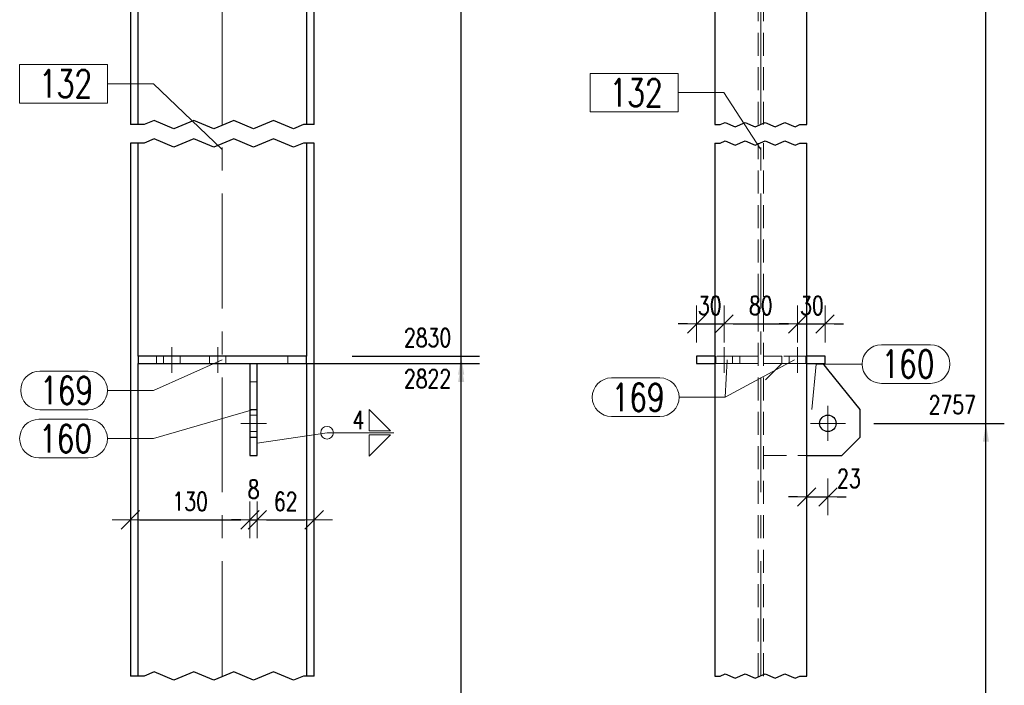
# Model space of a CAD drawing. Header units: millimetres. Extents: x -174 to 432, y 15762 to 16257.
# Tile 12 of 21: x 138 to 245, y 15939 to 16012. Entities that reach past the tile are written whole.
import ezdxf

# ---------------------------------------------------------------- set-up
doc = ezdxf.new("R2010")
doc.units = ezdxf.units.MM
doc.header["$LTSCALE"] = 10
doc.linetypes.add('HIDDEN', pattern=[0.375, 0.25, -0.125])
doc.linetypes.add('MITTE', pattern=[2, 1.25, -0.25, 0.25, -0.25])
doc.layers.get('Defpoints').update_dxf_attribs({"color": 1})
for name, color, linetype, lineweight in [('PS_DIM', 4, 'Continuous', 13), ('PS_Hidden', 2, 'HIDDEN', 9), ('PS_Mid', 5, 'MITTE', 15), ('PS_Pos', 1, 'Continuous', 15), ('PS_Shape', 161, 'Continuous', 30), ('PS_SOLID', 7, 'Continuous', 30), ('PS_Weld', 1, 'Continuous', 9)]:
    doc.layers.add(name, color=color, linetype=linetype, lineweight=lineweight)
doc.styles.add('simplex', font='simplex.shx', dxfattribs={"width": 0.75})
doc.dimstyles.new('1_10_GŁ_DS1-LS10', dxfattribs={"dimtxt": 2, "dimasz": 2, "dimexe": 2, "dimexo": 5, "dimgap": 1, "dimtad": 1, "dimjust": 4, "dimdec": 0, "dimlfac": 10, "dimtxsty": 'simplex', "dimblk1": 'NONE', "dimsah": 1, "dimcen": 2, "dimclrd": 256, "dimclre": 256, "dimclrt": 3, "dimadec": 1, "dimazin": 0, "dimtfac": 1, "dimtdec": 0, "dimtmove": 2, "dimatfit": 3, "dimfxl": 1, "dimarcsym": 0})
doc.dimstyles.new('1_10_PRZ', dxfattribs={"dimtxt": 2, "dimasz": 1, "dimexe": 2, "dimexo": 5, "dimgap": 1, "dimtad": 1, "dimdec": 0, "dimlfac": 10, "dimtxsty": 'simplex', "dimblk": 'dimznak', "dimcen": 2, "dimse1": 1, "dimse2": 1, "dimclrt": 3, "dimadec": 1, "dimazin": 0, "dimtfac": 1, "dimtdec": 0, "dimtix": 1, "dimtmove": 2, "dimatfit": 3, "dimldrblk": 'dim-grot', "dimfxl": 1, "dimarcsym": 0})

# ---------------------------------------------------------------- blocks, each defined once
blk = doc.blocks.new('*D74')
at = {"layer": 'Defpoints', "color": 0, "transparency": 16777216}
for p in [(169.37, 15975.08), (186.22, 15975.08), (170.22, 15890.48)]:
    blk.add_point(p, dxfattribs=at)
at = {"layer": 'PS_DIM', "lineweight": -2, "transparency": 16777216}
for p, q in [((174.37, 15975.08), (188.22, 15975.08)), ((186.22, 15890.48), (186.22, 15973.08)), ((175.22, 15890.48), (188.22, 15890.48))]:
    blk.add_line(p, q, dxfattribs=at)
at = {"layer": 'PS_DIM', "transparency": 16777216}
blk.add_solid([(185.89, 15973.08), (186.55, 15973.08), (186.22, 15975.08)], dxfattribs=at)
at = {"layer": 'PS_DIM', "color": 3, "transparency": 16777216, "insert": (182.56, 15977.1), "char_height": 2, "attachment_point": 5, "rotation": 0.0573, "style": 'simplex'}
blk.add_mtext('2830', dxfattribs=at)
blk = doc.blocks.new('_None')
blk = doc.blocks.new('*D75')
at = {"layer": 'Defpoints', "color": 0, "transparency": 16777216}
for p in [(169.37, 16025.08), (186.22, 16025.08), (170.22, 15890.48)]:
    blk.add_point(p, dxfattribs=at)
at = {"layer": 'PS_DIM', "lineweight": -2, "transparency": 16777216}
for p, q in [((174.37, 16025.08), (188.22, 16025.08)), ((186.22, 15890.48), (186.22, 16023.08)), ((175.22, 15890.48), (188.22, 15890.48))]:
    blk.add_line(p, q, dxfattribs=at)
at = {"layer": 'PS_DIM', "transparency": 16777216}
blk.add_solid([(185.89, 16023.08), (186.55, 16023.08), (186.22, 16025.08)], dxfattribs=at)
at = {"layer": 'PS_DIM', "color": 3, "transparency": 16777216, "insert": (182.56, 16027.1), "char_height": 2, "attachment_point": 5, "rotation": 0.0573, "style": 'simplex'}
blk.add_mtext('3930', dxfattribs=at)
blk = doc.blocks.new('*D76')
at = {"layer": 'Defpoints', "color": 0, "transparency": 16777216}
for p in [(164.02, 16042.08), (186.22, 16042.08), (170.22, 15890.48)]:
    blk.add_point(p, dxfattribs=at)
at = {"layer": 'PS_DIM', "lineweight": -2, "transparency": 16777216}
for p, q in [((169.02, 16042.08), (188.22, 16042.08)), ((186.22, 15890.48), (186.22, 16040.08)), ((175.22, 15890.48), (188.22, 15890.48))]:
    blk.add_line(p, q, dxfattribs=at)
at = {"layer": 'PS_DIM', "transparency": 16777216}
blk.add_solid([(185.89, 16040.08), (186.55, 16040.08), (186.22, 16042.08)], dxfattribs=at)
at = {"layer": 'PS_DIM', "color": 3, "transparency": 16777216, "insert": (182.7, 16044.1), "char_height": 2, "attachment_point": 5, "rotation": 0.0573, "style": 'simplex'}
blk.add_mtext('4100', dxfattribs=at)
blk = doc.blocks.new('*D77')
at = {"layer": 'Defpoints', "color": 0, "transparency": 16777216}
for p in [(169.62, 16106.04), (186.22, 16106.04), (170.22, 15890.48)]:
    blk.add_point(p, dxfattribs=at)
at = {"layer": 'PS_DIM', "lineweight": -2, "transparency": 16777216}
for p, q in [((174.62, 16106.04), (188.22, 16106.04)), ((186.22, 15890.48), (186.22, 16104.04)), ((175.22, 15890.48), (188.22, 15890.48))]:
    blk.add_line(p, q, dxfattribs=at)
at = {"layer": 'PS_DIM', "transparency": 16777216}
blk.add_solid([(185.89, 16104.04), (186.55, 16104.04), (186.22, 16106.04)], dxfattribs=at)
at = {"layer": 'PS_DIM', "color": 3, "transparency": 16777216, "insert": (182.56, 16108.06), "char_height": 2, "attachment_point": 5, "rotation": 0.0573, "style": 'simplex'}
blk.add_mtext('6987', dxfattribs=at)
blk = doc.blocks.new('*D80')
at = {"layer": 'Defpoints', "color": 0, "transparency": 16777216}
for p in [(226.14, 15967.78), (243.34, 15967.78), (223.84, 15890.48)]:
    blk.add_point(p, dxfattribs=at)
at = {"layer": 'PS_DIM', "lineweight": -2, "transparency": 16777216}
for p, q in [((231.14, 15967.78), (245.34, 15967.78)), ((243.34, 15890.48), (243.34, 15965.78)), ((228.84, 15890.48), (245.34, 15890.48))]:
    blk.add_line(p, q, dxfattribs=at)
at = {"layer": 'PS_DIM', "transparency": 16777216}
blk.add_solid([(243.01, 15965.78), (243.68, 15965.78), (243.34, 15967.78)], dxfattribs=at)
at = {"layer": 'PS_DIM', "color": 3, "transparency": 16777216, "insert": (239.68, 15969.8), "char_height": 2, "attachment_point": 5, "rotation": 0.0573, "style": 'simplex'}
blk.add_mtext('2757', dxfattribs=at)
blk = doc.blocks.new('*D81')
at = {"layer": 'Defpoints', "color": 0, "transparency": 16777216}
for p in [(226.14, 16038.58), (243.34, 16038.58), (223.84, 15890.48)]:
    blk.add_point(p, dxfattribs=at)
at = {"layer": 'PS_DIM', "lineweight": -2, "transparency": 16777216}
for p, q in [((231.14, 16038.58), (245.34, 16038.58)), ((243.34, 15890.48), (243.34, 16036.58)), ((228.84, 15890.48), (245.34, 15890.48))]:
    blk.add_line(p, q, dxfattribs=at)
at = {"layer": 'PS_DIM', "transparency": 16777216}
blk.add_solid([(243.01, 16036.58), (243.68, 16036.58), (243.34, 16038.58)], dxfattribs=at)
at = {"layer": 'PS_DIM', "color": 3, "transparency": 16777216, "insert": (239.68, 16040.6), "char_height": 2, "attachment_point": 5, "rotation": 0.0573, "style": 'simplex'}
blk.add_mtext('4065', dxfattribs=at)
blk = doc.blocks.new('*D82')
at = {"layer": 'Defpoints', "color": 0, "transparency": 16777216}
for p in [(226.14, 16095.58), (243.34, 16095.58), (223.84, 15890.48)]:
    blk.add_point(p, dxfattribs=at)
at = {"layer": 'PS_DIM', "lineweight": -2, "transparency": 16777216}
for p, q in [((231.14, 16095.58), (245.34, 16095.58)), ((243.34, 15890.48), (243.34, 16093.58)), ((228.84, 15890.48), (245.34, 15890.48))]:
    blk.add_line(p, q, dxfattribs=at)
at = {"layer": 'PS_DIM', "transparency": 16777216}
blk.add_solid([(243.01, 16093.58), (243.68, 16093.58), (243.34, 16095.58)], dxfattribs=at)
at = {"layer": 'PS_DIM', "color": 3, "transparency": 16777216, "insert": (239.68, 16097.6), "char_height": 2, "attachment_point": 5, "rotation": 0.0573, "style": 'simplex'}
blk.add_mtext('6883', dxfattribs=at)
blk = doc.blocks.new('*D83')
at = {"layer": 'Defpoints', "color": 0, "transparency": 16777216}
for p in [(212.01, 16106.04), (243.34, 16106.04), (223.84, 15890.48)]:
    blk.add_point(p, dxfattribs=at)
at = {"layer": 'PS_DIM', "lineweight": -2, "transparency": 16777216}
for p, q in [((217.01, 16106.04), (245.34, 16106.04)), ((243.34, 15890.48), (243.34, 16104.04)), ((228.84, 15890.48), (245.34, 15890.48))]:
    blk.add_line(p, q, dxfattribs=at)
at = {"layer": 'PS_DIM', "transparency": 16777216}
blk.add_solid([(243.01, 16104.04), (243.68, 16104.04), (243.34, 16106.04)], dxfattribs=at)
at = {"layer": 'PS_DIM', "color": 3, "transparency": 16777216, "insert": (239.68, 16108.06), "char_height": 2, "attachment_point": 5, "rotation": 0.0573, "style": 'simplex'}
blk.add_mtext('6987', dxfattribs=at)
blk = doc.blocks.new('dimznak')
at = {"color": 0}
for points in [[(0, 2), (0, -2)], [(-2, 0), (2, 0)]]:
    blk.add_lwpolyline(points, dxfattribs=at)
at = {"color": 2}
blk.add_lwpolyline([(1, 1), (-1, -1)], dxfattribs=at)
blk = doc.blocks.new('*D90')
at = {"layer": 'Defpoints', "color": 0, "transparency": 16777216}
for p in [(163.22, 15964.28), (150.22, 15961.26), (163.22, 15957.28)]:
    blk.add_point(p, dxfattribs=at)
at = {"layer": 'PS_DIM', "color": 0, "lineweight": -2, "transparency": 16777216}
blk.add_line((151.22, 15957.28), (162.22, 15957.28), dxfattribs=at)
at = {"layer": 'PS_DIM', "color": 0, "lineweight": -2, "transparency": 16777216, "rotation": 180}
blk.add_blockref('dimznak', (150.22, 15957.28), dxfattribs=at)
at = {"layer": 'PS_DIM', "color": 0, "lineweight": -2, "transparency": 16777216}
blk.add_blockref('dimznak', (163.22, 15957.28), dxfattribs=at)
at = {"layer": 'PS_DIM', "color": 3, "transparency": 16777216, "insert": (156.72, 15959.28), "char_height": 2, "attachment_point": 5, "style": 'simplex'}
blk.add_mtext('130', dxfattribs=at)
blk = doc.blocks.new('dim-grot')
blk.add_hatch(color=256).paths.add_polyline_path([(0, 0), (-2, 0.5), (-2, -0.5)])
blk.add_lwpolyline([(0, 0), (-2, 0.5), (-2, -0.5), (0, 0)])
blk = doc.blocks.new('*D91')
at = {"layer": 'Defpoints', "color": 0, "transparency": 16777216}
for p in [(163.22, 15964.28), (164.02, 15964.28), (164.02, 15957.28)]:
    blk.add_point(p, dxfattribs=at)
at = {"layer": 'PS_DIM', "color": 0, "lineweight": -2, "transparency": 16777216}
for p, q in [((162.22, 15957.28), (161.22, 15957.28)), ((163.22, 15957.28), (164.02, 15957.28)), ((165.02, 15957.28), (166.02, 15957.28))]:
    blk.add_line(p, q, dxfattribs=at)
blk.add_blockref('dimznak', (163.22, 15957.28), dxfattribs=at)
at = {"layer": 'PS_DIM', "color": 0, "lineweight": -2, "transparency": 16777216, "rotation": 180}
blk.add_blockref('dimznak', (164.02, 15957.28), dxfattribs=at)
at = {"layer": 'PS_DIM', "color": 3, "transparency": 16777216, "insert": (163.62, 15960.61), "char_height": 2, "attachment_point": 5, "style": 'simplex'}
blk.add_mtext('8', dxfattribs=at)
blk = doc.blocks.new('*D92')
at = {"layer": 'Defpoints', "color": 0, "transparency": 16777216}
for p in [(164.02, 15964.28), (170.22, 15957.49), (170.22, 15957.28)]:
    blk.add_point(p, dxfattribs=at)
at = {"layer": 'PS_DIM', "color": 0, "lineweight": -2, "transparency": 16777216}
blk.add_line((165.02, 15957.28), (169.22, 15957.28), dxfattribs=at)
at = {"layer": 'PS_DIM', "color": 0, "lineweight": -2, "transparency": 16777216, "rotation": 180}
blk.add_blockref('dimznak', (164.02, 15957.28), dxfattribs=at)
at = {"layer": 'PS_DIM', "color": 0, "lineweight": -2, "transparency": 16777216}
blk.add_blockref('dimznak', (170.22, 15957.28), dxfattribs=at)
at = {"layer": 'PS_DIM', "color": 3, "transparency": 16777216, "insert": (167.12, 15959.28), "char_height": 2, "attachment_point": 5, "style": 'simplex'}
blk.add_mtext('62', dxfattribs=at)
blk = doc.blocks.new('*D93')
at = {"layer": 'Defpoints', "color": 0, "transparency": 16777216}
for p in [(164.02, 15974.28), (186.22, 15974.28), (170.22, 15890.48)]:
    blk.add_point(p, dxfattribs=at)
at = {"layer": 'PS_DIM', "lineweight": -2, "transparency": 16777216}
for p, q in [((169.02, 15974.28), (188.22, 15974.28)), ((186.22, 15890.48), (186.22, 15972.28)), ((175.22, 15890.48), (188.22, 15890.48))]:
    blk.add_line(p, q, dxfattribs=at)
at = {"layer": 'PS_DIM', "transparency": 16777216}
blk.add_solid([(185.89, 15972.28), (186.55, 15972.28), (186.22, 15974.28)], dxfattribs=at)
at = {"layer": 'PS_DIM', "color": 3, "transparency": 16777216, "insert": (182.56, 15972.63), "char_height": 2, "attachment_point": 5, "rotation": 0.0573, "style": 'simplex'}
blk.add_mtext('2822', dxfattribs=at)
blk = doc.blocks.new('*D113')
at = {"layer": 'Defpoints', "color": 0, "transparency": 16777216}
for p in [(226.14, 15967.78), (223.84, 15964.28), (226.14, 15959.78)]:
    blk.add_point(p, dxfattribs=at)
at = {"layer": 'PS_DIM', "color": 0, "lineweight": -2, "transparency": 16777216}
for p, q in [((222.84, 15959.78), (221.84, 15959.78)), ((223.84, 15959.78), (226.14, 15959.78)), ((227.14, 15959.78), (228.14, 15959.78))]:
    blk.add_line(p, q, dxfattribs=at)
blk.add_blockref('dimznak', (223.84, 15959.78), dxfattribs=at)
at = {"layer": 'PS_DIM', "color": 0, "lineweight": -2, "transparency": 16777216, "rotation": 180}
blk.add_blockref('dimznak', (226.14, 15959.78), dxfattribs=at)
at = {"layer": 'PS_DIM', "color": 3, "transparency": 16777216, "insert": (228.43, 15961.78), "char_height": 2, "attachment_point": 5, "style": 'simplex'}
blk.add_mtext('23', dxfattribs=at)
blk = doc.blocks.new('*D117')
at = {"layer": 'Defpoints', "color": 0, "transparency": 16777216}
for p in [(214.84, 15978.59), (214.84, 15976.08), (211.84, 15975.08)]:
    blk.add_point(p, dxfattribs=at)
at = {"layer": 'PS_DIM', "color": 0, "lineweight": -2, "transparency": 16777216}
for p, q in [((210.84, 15978.59), (209.84, 15978.59)), ((211.84, 15978.59), (214.84, 15978.59)), ((215.84, 15978.59), (216.84, 15978.59))]:
    blk.add_line(p, q, dxfattribs=at)
blk.add_blockref('dimznak', (211.84, 15978.59), dxfattribs=at)
at = {"layer": 'PS_DIM', "color": 0, "lineweight": -2, "transparency": 16777216, "rotation": 180}
blk.add_blockref('dimznak', (214.84, 15978.59), dxfattribs=at)
at = {"layer": 'PS_DIM', "color": 3, "transparency": 16777216, "insert": (213.28, 15980.59), "char_height": 2, "attachment_point": 5, "style": 'simplex'}
blk.add_mtext('30', dxfattribs=at)
blk = doc.blocks.new('*D118')
at = {"layer": 'Defpoints', "color": 0, "transparency": 16777216}
for p in [(222.84, 15978.59), (214.84, 15976.08), (222.84, 15976.08)]:
    blk.add_point(p, dxfattribs=at)
at = {"layer": 'PS_DIM', "color": 0, "lineweight": -2, "transparency": 16777216}
blk.add_line((215.84, 15978.59), (221.84, 15978.59), dxfattribs=at)
at = {"layer": 'PS_DIM', "color": 0, "lineweight": -2, "transparency": 16777216, "rotation": 180}
blk.add_blockref('dimznak', (214.84, 15978.59), dxfattribs=at)
at = {"layer": 'PS_DIM', "color": 0, "lineweight": -2, "transparency": 16777216}
blk.add_blockref('dimznak', (222.84, 15978.59), dxfattribs=at)
at = {"layer": 'PS_DIM', "color": 3, "transparency": 16777216, "insert": (218.84, 15980.59), "char_height": 2, "attachment_point": 5, "style": 'simplex'}
blk.add_mtext('80', dxfattribs=at)
blk = doc.blocks.new('*D119')
at = {"layer": 'Defpoints', "color": 0, "transparency": 16777216}
for p in [(225.84, 15978.59), (222.84, 15976.08), (225.84, 15975.08)]:
    blk.add_point(p, dxfattribs=at)
at = {"layer": 'PS_DIM', "color": 0, "lineweight": -2, "transparency": 16777216}
for p, q in [((221.84, 15978.59), (220.84, 15978.59)), ((222.84, 15978.59), (225.84, 15978.59)), ((226.84, 15978.59), (227.84, 15978.59))]:
    blk.add_line(p, q, dxfattribs=at)
blk.add_blockref('dimznak', (222.84, 15978.59), dxfattribs=at)
at = {"layer": 'PS_DIM', "color": 0, "lineweight": -2, "transparency": 16777216, "rotation": 180}
blk.add_blockref('dimznak', (225.84, 15978.59), dxfattribs=at)
at = {"layer": 'PS_DIM', "color": 3, "transparency": 16777216, "insert": (224.4, 15980.59), "char_height": 2, "attachment_point": 5, "style": 'simplex'}
blk.add_mtext('30', dxfattribs=at)
blk = doc.blocks.new('*D122')
at = {"layer": 'Defpoints', "color": 0, "transparency": 16777216}
for p in [(170.22, 16104.64), (186.22, 16104.64), (170.22, 15890.48)]:
    blk.add_point(p, dxfattribs=at)
at = {"layer": 'PS_DIM', "lineweight": -2, "transparency": 16777216}
for p, q in [((175.22, 16104.64), (188.22, 16104.64)), ((186.22, 15890.48), (186.22, 16102.64)), ((175.22, 15890.48), (188.22, 15890.48))]:
    blk.add_line(p, q, dxfattribs=at)
at = {"layer": 'PS_DIM', "transparency": 16777216}
blk.add_solid([(185.89, 16102.64), (186.55, 16102.64), (186.22, 16104.64)], dxfattribs=at)
at = {"layer": 'PS_DIM', "color": 3, "transparency": 16777216, "insert": (182.56, 16102.47), "char_height": 2, "attachment_point": 5, "rotation": 0.0573, "style": 'simplex'}
blk.add_mtext('6973', dxfattribs=at)
blk = doc.blocks.new('*D132')
at = {"layer": 'Defpoints', "color": 0, "transparency": 16777216}
for p in [(160.62, 16103.86), (186.22, 16103.86), (170.22, 15890.48)]:
    blk.add_point(p, dxfattribs=at)
at = {"layer": 'PS_DIM', "lineweight": -2, "transparency": 16777216}
for p, q in [((165.62, 16103.86), (188.22, 16103.86)), ((186.22, 15890.48), (186.22, 16101.86)), ((175.22, 15890.48), (188.22, 15890.48))]:
    blk.add_line(p, q, dxfattribs=at)
at = {"layer": 'PS_DIM', "transparency": 16777216}
blk.add_solid([(185.89, 16101.86), (186.55, 16101.86), (186.22, 16103.86)], dxfattribs=at)
at = {"layer": 'PS_DIM', "color": 3, "transparency": 16777216, "insert": (182.59, 16099.82), "char_height": 2, "attachment_point": 5, "rotation": 0.0573, "style": 'simplex'}
blk.add_mtext('6966', dxfattribs=at)
blk = doc.blocks.new('*X228')
at = {"color": 1}
for p, q in [((151.71, 16000.28), (150.22, 16000.28)), ((152.79, 16000.73), (151.71, 16000.28)), ((154.96, 15999.82), (152.79, 16000.73)), ((157.12, 16000.73), (154.96, 15999.82)), ((159.29, 15999.82), (157.12, 16000.73)), ((161.46, 16000.73), (159.29, 15999.82)), ((163.63, 15999.82), (161.46, 16000.73)), ((165.79, 16000.73), (163.63, 15999.82)), ((167.96, 15999.82), (165.79, 16000.73)), ((169.04, 16000.28), (167.96, 15999.82)), ((170.22, 16000.28), (169.04, 16000.28)), ((152.79, 15998.73), (151.71, 15998.28)), ((154.96, 15997.82), (152.79, 15998.73)), ((157.12, 15998.73), (154.96, 15997.82)), ((159.29, 15997.82), (157.12, 15998.73)), ((161.46, 15998.73), (159.29, 15997.82)), ((163.63, 15997.82), (161.46, 15998.73)), ((165.79, 15998.73), (163.63, 15997.82)), ((167.96, 15997.82), (165.79, 15998.73)), ((151.71, 15998.28), (150.22, 15998.28)), ((169.04, 15998.28), (167.96, 15997.82)), ((170.22, 15998.28), (169.04, 15998.28)), ((151.71, 15940.28), (150.22, 15940.28)), ((152.79, 15940.73), (151.71, 15940.28)), ((154.96, 15939.82), (152.79, 15940.73)), ((157.12, 15940.73), (154.96, 15939.82)), ((159.29, 15939.82), (157.12, 15940.73)), ((161.46, 15940.73), (159.29, 15939.82)), ((163.63, 15939.82), (161.46, 15940.73)), ((165.79, 15940.73), (163.63, 15939.82)), ((167.96, 15939.82), (165.79, 15940.73)), ((169.04, 15940.28), (167.96, 15939.82)), ((170.22, 15940.28), (169.04, 15940.28))]:
    blk.add_line(p, q, dxfattribs=at)
at = {"layer": 'PS_Hidden', "color": 2, "linetype": 'HIDDEN'}
for p, q in [((151.07, 15975.08), (151.07, 15974.28)), ((153.07, 15975.08), (153.07, 15974.28)), ((153.82, 15975.08), (153.82, 15974.28)), ((155.62, 15974.28), (155.62, 15975.08)), ((158.82, 15975.08), (158.82, 15974.28)), ((160.62, 15974.28), (160.62, 15975.08)), ((167.37, 15975.08), (167.37, 15974.28)), ((163.22, 15972.28), (164.02, 15972.28)), ((164.02, 15968.68), (163.22, 15968.68)), ((163.22, 15966.88), (164.02, 15966.88))]:
    blk.add_line(p, q, dxfattribs=at)
at = {"layer": 'PS_Mid', "color": 5, "linetype": 'MITTE'}
for p, q in [((160.22, 16000.28), (160.22, 16066.08)), ((160.22, 15940.28), (160.22, 15998.28)), ((154.72, 15973.28), (154.72, 15976.08)), ((154.72, 15973.28), (154.72, 15976.08)), ((159.72, 15973.28), (159.72, 15976.08)), ((159.72, 15973.28), (159.72, 15976.08)), ((165.02, 15967.78), (162.22, 15967.78))]:
    blk.add_line(p, q, dxfattribs=at)
at = {"layer": 'PS_SOLID', "color": 7, "linetype": 'Continuous'}
for p, q in [((150.22, 16066.08), (150.22, 16000.28)), ((170.22, 16000.28), (170.22, 16066.08)), ((151.07, 16000.28), (151.07, 16024.28)), ((169.37, 16024.28), (169.37, 16000.28)), ((150.22, 15998.28), (150.22, 15940.28)), ((151.07, 15975.08), (151.07, 15998.28)), ((169.37, 15998.28), (169.37, 15975.08)), ((170.22, 15940.28), (170.22, 15998.28)), ((169.37, 15975.08), (151.07, 15975.08)), ((151.07, 15975.08), (151.07, 15974.28)), ((151.07, 15974.28), (154.72, 15974.28)), ((151.07, 15940.28), (151.07, 15974.28)), ((154.72, 15974.28), (159.72, 15974.28)), ((159.72, 15974.28), (169.37, 15974.28)), ((163.22, 15974.28), (163.22, 15973.65)), ((164.02, 15969.28), (164.02, 15974.28)), ((169.37, 15974.28), (169.37, 15975.08)), ((169.37, 15974.28), (169.37, 15940.28)), ((163.22, 15973.65), (163.22, 15969.28)), ((163.22, 15969.28), (164.02, 15969.28)), ((163.22, 15969.28), (163.22, 15966.28)), ((164.02, 15967.78), (164.02, 15969.28)), ((164.02, 15966.28), (164.02, 15967.78)), ((163.22, 15966.28), (163.22, 15964.28)), ((163.22, 15966.28), (164.02, 15966.28)), ((164.02, 15964.28), (164.02, 15966.28)), ((163.22, 15964.28), (164.02, 15964.28))]:
    blk.add_line(p, q, dxfattribs=at)
blk = doc.blocks.new('*X229')
at = {"color": 1}
for p, q in [((147.72, 16006.83), (138.16, 16006.83)), ((138.16, 16006.83), (138.16, 16002.63)), ((147.72, 16002.63), (147.72, 16006.83)), ((147.72, 16004.73), (152.72, 16004.73)), ((160.22, 15997.56), (152.72, 16004.73)), ((138.16, 16002.63), (147.72, 16002.63))]:
    blk.add_line(p, q, dxfattribs=at)
at = {"color": 2, "style": 'simplex', "width": 0.75}
blk.add_text('132', height=3, dxfattribs=at).set_placement((140.26, 16003.23))
blk = doc.blocks.new('*X232')
at = {"color": 1}
for p, q in [((160.22, 15974.68), (152.72, 15971.36)), ((140.37, 15973.46), (145.62, 15973.46)), ((147.72, 15971.36), (152.72, 15971.36)), ((140.37, 15969.26), (145.62, 15969.26))]:
    blk.add_line(p, q, dxfattribs=at)
for centre, start, end in [((140.37, 15971.36), 90, 270), ((145.62, 15971.36), 270, 90)]:
    blk.add_arc(centre, 2.1, start, end, dxfattribs=at)
at = {"color": 2, "style": 'simplex', "width": 0.75}
blk.add_text('169', height=3, dxfattribs=at).set_placement((140.37, 15969.86))
blk = doc.blocks.new('*X233')
at = {"color": 1}
for p, q in [((160.22, 15974.68), (152.72, 15971.36)), ((140.37, 15973.46), (145.62, 15973.46)), ((147.72, 15971.36), (152.72, 15971.36)), ((140.37, 15969.26), (145.62, 15969.26))]:
    blk.add_line(p, q, dxfattribs=at)
for centre, start, end in [((140.37, 15971.36), 90, 270), ((145.62, 15971.36), 270, 90)]:
    blk.add_arc(centre, 2.1, start, end, dxfattribs=at)
at = {"color": 2, "style": 'simplex', "width": 0.75}
blk.add_text('169', height=3, dxfattribs=at).set_placement((140.37, 15969.86))
blk = doc.blocks.new('*X235')
at = {"color": 1}
for p, q in [((163.62, 15969.28), (152.72, 15966.12)), ((140.26, 15968.22), (145.62, 15968.22)), ((147.72, 15966.12), (152.72, 15966.12)), ((140.26, 15964.02), (145.62, 15964.02))]:
    blk.add_line(p, q, dxfattribs=at)
for centre, start, end in [((140.26, 15966.12), 90, 270), ((145.62, 15966.12), 270, 90)]:
    blk.add_arc(centre, 2.1, start, end, dxfattribs=at)
at = {"color": 2, "style": 'simplex', "width": 0.75}
blk.add_text('160', height=3, dxfattribs=at).set_placement((140.26, 15964.62))
blk = doc.blocks.new('*X250')
at = {"color": 1}
for p, q in [((213.84, 16000.28), (214.43, 16000.28)), ((214.43, 16000.28), (214.97, 16000.51)), ((214.97, 16000.51), (216.06, 16000.05)), ((216.06, 16000.05), (217.14, 16000.51)), ((217.14, 16000.51), (218.22, 16000.05)), ((218.22, 16000.05), (219.31, 16000.51)), ((219.31, 16000.51), (220.39, 16000.05)), ((220.39, 16000.05), (221.47, 16000.51)), ((221.47, 16000.51), (222.56, 16000.05)), ((222.56, 16000.05), (223.1, 16000.28)), ((223.1, 16000.28), (223.84, 16000.28)), ((213.84, 15998.28), (214.43, 15998.28)), ((214.43, 15998.28), (214.97, 15998.51)), ((214.97, 15998.51), (216.06, 15998.05)), ((216.06, 15998.05), (217.14, 15998.51)), ((217.14, 15998.51), (218.22, 15998.05)), ((218.22, 15998.05), (219.31, 15998.51)), ((219.31, 15998.51), (220.39, 15998.05)), ((220.39, 15998.05), (221.47, 15998.51)), ((221.47, 15998.51), (222.56, 15998.05)), ((222.56, 15998.05), (223.1, 15998.28)), ((223.1, 15998.28), (223.84, 15998.28)), ((213.84, 15940.28), (214.43, 15940.28)), ((214.43, 15940.28), (214.97, 15940.51)), ((214.97, 15940.51), (216.06, 15940.05)), ((216.06, 15940.05), (217.14, 15940.51)), ((217.14, 15940.51), (218.22, 15940.05)), ((218.22, 15940.05), (219.31, 15940.51)), ((219.31, 15940.51), (220.39, 15940.05)), ((220.39, 15940.05), (221.47, 15940.51)), ((221.47, 15940.51), (222.56, 15940.05)), ((222.56, 15940.05), (223.1, 15940.28)), ((223.1, 15940.28), (223.84, 15940.28))]:
    blk.add_line(p, q, dxfattribs=at)
at = {"layer": 'PS_Hidden', "color": 2, "linetype": 'HIDDEN'}
for p, q in [((218.56, 16000.28), (218.56, 16066.08)), ((219.12, 16000.28), (219.12, 16066.08)), ((213.84, 16024.28), (213.84, 16000.28)), ((213.84, 15998.28), (213.84, 15975.08)), ((218.56, 15940.28), (218.56, 15998.28)), ((219.12, 15940.28), (219.12, 15998.28)), ((213.84, 15975.08), (213.84, 15974.28)), ((216.54, 15975.08), (213.84, 15975.08)), ((213.84, 15974.28), (214.84, 15974.28)), ((213.94, 15975.08), (213.94, 15974.28)), ((214.84, 15974.28), (216.54, 15974.28)), ((215.74, 15974.28), (215.74, 15975.08)), ((216.58, 15975.08), (216.54, 15975.08)), ((216.54, 15975.08), (216.54, 15974.28)), ((216.54, 15974.28), (216.58, 15974.28)), ((216.7, 15975.08), (216.58, 15975.08)), ((216.58, 15974.28), (216.7, 15974.28)), ((216.88, 15975.08), (216.7, 15975.08)), ((216.7, 15974.28), (216.88, 15974.28)), ((217.13, 15975.08), (216.88, 15975.08)), ((216.88, 15974.28), (217.13, 15974.28)), ((217.43, 15975.08), (217.13, 15975.08)), ((217.13, 15974.28), (217.43, 15974.28)), ((217.78, 15975.08), (217.43, 15975.08)), ((217.43, 15974.28), (217.78, 15974.28)), ((218.15, 15975.08), (217.78, 15975.08)), ((217.78, 15974.28), (218.15, 15974.28)), ((218.54, 15975.08), (218.15, 15975.08)), ((218.15, 15974.28), (218.54, 15974.28)), ((218.54, 15974.28), (218.54, 15975.08)), ((221.12, 15974.28), (219.12, 15972.28)), ((219.53, 15975.08), (219.14, 15975.08)), ((219.14, 15975.08), (219.14, 15974.28)), ((219.14, 15974.28), (219.53, 15974.28)), ((219.91, 15975.08), (219.53, 15975.08)), ((219.53, 15974.28), (219.91, 15974.28)), ((220.25, 15975.08), (219.91, 15975.08)), ((219.91, 15974.28), (220.25, 15974.28)), ((220.56, 15975.08), (220.25, 15975.08)), ((220.25, 15974.28), (220.56, 15974.28)), ((220.81, 15975.08), (220.56, 15975.08)), ((220.56, 15974.28), (220.81, 15974.28)), ((220.99, 15975.08), (220.81, 15975.08)), ((220.81, 15974.28), (220.99, 15974.28)), ((221.1, 15975.08), (220.99, 15975.08)), ((220.99, 15974.28), (221.1, 15974.28)), ((221.14, 15975.08), (221.1, 15975.08)), ((221.1, 15974.28), (221.14, 15974.28)), ((221.14, 15974.28), (221.14, 15975.08)), ((223.84, 15975.08), (221.14, 15975.08)), ((221.14, 15974.28), (222.84, 15974.28)), ((221.94, 15975.08), (221.94, 15974.28)), ((222.84, 15974.28), (223.84, 15974.28)), ((223.74, 15974.28), (223.74, 15975.08)), ((219.12, 15964.28), (223.84, 15964.28))]:
    blk.add_line(p, q, dxfattribs=at)
at = {"layer": 'PS_Mid', "color": 5, "linetype": 'MITTE'}
for p, q in [((218.84, 16000.28), (218.84, 16066.08)), ((218.84, 15940.28), (218.84, 15998.28)), ((214.84, 15973.28), (214.84, 15976.08)), ((214.84, 15973.28), (214.84, 15976.08)), ((222.84, 15973.28), (222.84, 15976.08)), ((222.84, 15973.28), (222.84, 15976.08)), ((226.14, 15969.68), (226.14, 15965.88)), ((228.04, 15967.78), (224.24, 15967.78))]:
    blk.add_line(p, q, dxfattribs=at)
at = {"layer": 'PS_SOLID', "color": 7, "linetype": 'Continuous'}
for p, q in [((213.84, 16066.08), (213.84, 16000.28)), ((223.84, 16000.28), (223.84, 16066.08)), ((213.84, 15998.28), (213.84, 15940.28)), ((223.84, 15940.28), (223.84, 15998.28)), ((213.84, 15975.08), (211.84, 15975.08)), ((211.84, 15975.08), (211.84, 15974.28)), ((211.84, 15974.28), (213.84, 15974.28)), ((225.84, 15975.08), (223.84, 15975.08)), ((223.84, 15974.28), (225.84, 15974.28)), ((226.14, 15973.65), (225.64, 15974.28)), ((225.84, 15974.28), (225.84, 15975.08)), ((229.64, 15969.28), (226.14, 15973.65)), ((229.64, 15966.28), (229.64, 15969.28)), ((227.64, 15964.28), (229.64, 15966.28)), ((223.84, 15964.28), (227.64, 15964.28))]:
    blk.add_line(p, q, dxfattribs=at)
at = {"layer": 'PS_SOLID', "color": 7}
blk.add_circle((226.14, 15967.78), 0.9, dxfattribs=at)
blk = doc.blocks.new('*X251')
at = {"color": 1}
for p, q in [((209.83, 16005.86), (200.27, 16005.86)), ((200.27, 16005.86), (200.27, 16001.66)), ((209.83, 16001.66), (209.83, 16005.86)), ((209.83, 16003.76), (214.83, 16003.76)), ((218.84, 15997.56), (214.83, 16003.76)), ((200.27, 16001.66), (209.83, 16001.66))]:
    blk.add_line(p, q, dxfattribs=at)
at = {"color": 2, "style": 'simplex', "width": 0.75}
blk.add_text('132', height=3, dxfattribs=at).set_placement((202.37, 16002.26))
blk = doc.blocks.new('*X254')
at = {"color": 1}
for p, q in [((222.49, 15974.68), (214.94, 15970.62)), ((202.59, 15972.72), (207.84, 15972.72)), ((209.94, 15970.62), (214.94, 15970.62)), ((202.59, 15968.52), (207.84, 15968.52))]:
    blk.add_line(p, q, dxfattribs=at)
for centre, start, end in [((202.59, 15970.62), 90, 270), ((207.84, 15970.62), 270, 90)]:
    blk.add_arc(centre, 2.1, start, end, dxfattribs=at)
at = {"color": 2, "style": 'simplex', "width": 0.75}
blk.add_text('169', height=3, dxfattribs=at).set_placement((202.59, 15969.12))
blk = doc.blocks.new('*X255')
at = {"color": 1}
for p, q in [((215.19, 15974.68), (214.94, 15970.62)), ((202.59, 15972.72), (207.84, 15972.72)), ((209.94, 15970.62), (214.94, 15970.62)), ((202.59, 15968.52), (207.84, 15968.52))]:
    blk.add_line(p, q, dxfattribs=at)
for centre, start, end in [((202.59, 15970.62), 90, 270), ((207.84, 15970.62), 270, 90)]:
    blk.add_arc(centre, 2.1, start, end, dxfattribs=at)
at = {"color": 2, "style": 'simplex', "width": 0.75}
blk.add_text('169', height=3, dxfattribs=at).set_placement((202.59, 15969.12))
blk = doc.blocks.new('*X256')
at = {"color": 1}
for p, q in [((231.96, 15976.33), (237.32, 15976.33)), ((224.38, 15969.28), (224.86, 15974.23)), ((224.86, 15974.23), (229.86, 15974.23)), ((231.96, 15972.13), (237.32, 15972.13))]:
    blk.add_line(p, q, dxfattribs=at)
for centre, start, end in [((231.96, 15974.23), 90, 270), ((237.32, 15974.23), 270, 90)]:
    blk.add_arc(centre, 2.1, start, end, dxfattribs=at)
at = {"color": 2, "style": 'simplex', "width": 0.75}
blk.add_text('160', height=3, dxfattribs=at).set_placement((231.96, 15972.73))
blk = doc.blocks.new('*X274')
at = {"color": 3}
for p, q in [((178.52, 15966.98), (176.22, 15969.28)), ((176.22, 15969.28), (176.22, 15966.98)), ((176.22, 15966.98), (178.52, 15966.98)), ((176.22, 15966.52), (178.52, 15966.52)), ((178.52, 15966.52), (176.22, 15964.22)), ((176.22, 15964.22), (176.22, 15966.52))]:
    blk.add_line(p, q, dxfattribs=at)
at = {"color": 9}
for p, q in [((164.02, 15965.63), (171.62, 15966.75)), ((171.62, 15966.75), (178.9, 15966.75))]:
    blk.add_line(p, q, dxfattribs=at)
blk.add_circle((171.62, 15966.75), 0.69, dxfattribs=at)
at = {"color": 2, "style": 'simplex', "width": 0.75}
blk.add_text('4', height=2, dxfattribs=at).set_placement((174.38, 15967.15))

msp = doc.modelspace()

# ---------------------------------------------------------------- block references
at = {"layer": 'PS_Pos'}
for name in ['*X229', '*X251', '*X256', '*X232', '*X233', '*X254', '*X255', '*X235']:
    msp.add_blockref(name, (0, 0), dxfattribs=at)
at = {"layer": 'PS_Shape', "color": 66}
for name in ['*X228', '*X250']:
    msp.add_blockref(name, (0, 0), dxfattribs=at)
at = {"layer": 'PS_Weld'}
msp.add_blockref('*X274', (0, 0), dxfattribs=at)

# ---------------------------------------------------------------- dimensions: what is measured, and where the dimension line sits
at = {"layer": 'PS_DIM'}
for base, p1, p2, text, picture, middle in [((186.22, 16106.04), (170.22, 15890.48), (169.62, 16106.04), '6987', '*D77', (182.56, 16108.06)), ((243.34, 16106.04), (223.84, 15890.48), (212.01, 16106.04), '6987', '*D83', (239.68, 16108.06)), ((186.22, 16103.86), (170.22, 15890.48), (160.62, 16103.86), '6966', '*D132', (182.59, 16099.82)), ((186.22, 16104.64), (170.22, 15890.48), (170.22, 16104.64), '6973', '*D122', (182.56, 16102.47)), ((243.34, 16095.58), (223.84, 15890.48), (226.14, 16095.58), '6883', '*D82', (239.68, 16097.6)), ((186.22, 16042.08), (170.22, 15890.48), (164.02, 16042.08), '4100', '*D76', (182.7, 16044.1)), ((243.34, 16038.58), (223.84, 15890.48), (226.14, 16038.58), '4065', '*D81', (239.68, 16040.6)), ((186.22, 16025.08), (170.22, 15890.48), (169.37, 16025.08), '3930', '*D75', (182.56, 16027.1)), ((186.22, 15975.08), (170.22, 15890.48), (169.37, 15975.08), '2830', '*D74', (182.56, 15977.1)), ((186.22, 15974.28), (170.22, 15890.48), (164.02, 15974.28), '2822', '*D93', (182.56, 15972.63)), ((243.34, 15967.78), (223.84, 15890.48), (226.14, 15967.78), '2757', '*D80', (239.68, 15969.8))]:
    dim = msp.add_linear_dim(base=base, p1=p1, p2=p2, angle=90, text=text, dimstyle='1_10_GŁ_DS1-LS10', dxfattribs=at)
    dim.commit()
    dim.dimension.update_dxf_attribs({"geometry": picture, "text_midpoint": middle, "dimtype": 128, "text_rotation": 0.0573})
for base, p1, p2, picture, middle in [((214.84, 15978.59), (211.84, 15975.08), (214.84, 15976.08), '*D117', (213.28, 15980.59)), ((225.84, 15978.59), (222.84, 15976.08), (225.84, 15975.08), '*D119', (224.4, 15980.59)), ((226.14, 15959.78), (223.84, 15964.28), (226.14, 15967.78), '*D113', (228.43, 15961.78)), ((164.02, 15957.28), (163.22, 15964.28), (164.02, 15964.28), '*D91', (163.62, 15960.61))]:
    dim = msp.add_linear_dim(base=base, p1=p1, p2=p2, dimstyle='1_10_PRZ', dxfattribs=at)
    dim.commit()
    dim.dimension.update_dxf_attribs({"geometry": picture, "text_midpoint": middle, "dimtype": 128})
for base, p1, p2, picture, middle in [((222.84, 15978.59), (214.84, 15976.08), (222.84, 15976.08), '*D118', (218.84, 15980.59)), ((163.22, 15957.28), (150.22, 15961.26), (163.22, 15964.28), '*D90', (156.72, 15959.28)), ((170.22, 15957.28), (164.02, 15964.28), (170.22, 15957.49), '*D92', (167.12, 15959.28))]:
    dim = msp.add_linear_dim(base=base, p1=p1, p2=p2, dimstyle='1_10_PRZ', dxfattribs=at)
    dim.commit()
    dim.dimension.update_dxf_attribs({"geometry": picture, "text_midpoint": middle})

doc.saveas('drawing.dxf')
